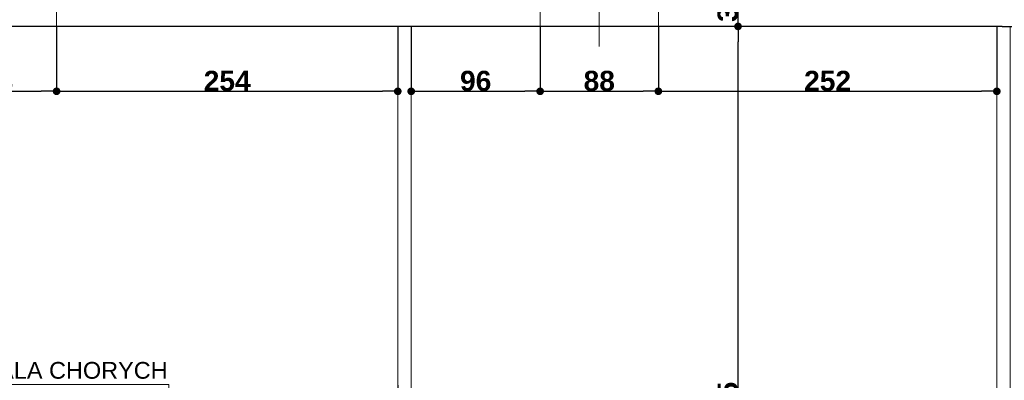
# Model space of a CAD drawing. Header units: millimetres. Extents: x 183299 to 1018155, y -286688 to 171278.
# Tile 91 of 100: x 442473 to 449804, y -109965 to -107276. Entities that reach past the tile are written whole.
import ezdxf
from ezdxf.enums import TextEntityAlignment as Align

# ---------------------------------------------------------------- set-up
doc = ezdxf.new("R2010")
doc.units = ezdxf.units.MM
doc.header["$MEASUREMENT"] = 0
for name, color, linetype in [('Elementy Modelu - Strefy', 7, 'Continuous'), ('inwentaryzacja_sciany', 7, 'Continuous'), ('Wymiarowanie - Ogólne', 7, 'Continuous'), ('Znaczniki Drzwi', 7, 'Continuous')]:
    doc.layers.add(name, color=color, linetype=linetype)
for name, color, linetype, lineweight in [('Elementy Modelu - Strefy_Nr_Pióra__6', 250, 'Continuous', 18), ('inwentaryzacja_sciany_Nr_Pióra__1', 7, 'Continuous', 13), ('Znaczniki Drzwi_Nr_Pióra__1', 7, 'Continuous', 13), ('Znaczniki Drzwi_Nr_Pióra__7', 7, 'Continuous', 35)]:
    doc.layers.add(name, color=color, linetype=linetype, lineweight=lineweight)
doc.styles.add('GENERATED_STYLE_1', font='arial.ttf')
doc.styles.add('GENERATED_STYLE_2', font='arialbd.ttf')
doc.styles.get("Standard").update_dxf_attribs({"font": 'txt', "bigfont": 'BIGFONT.SHX'})
doc.dimstyles.new('GENERATED_STYLE__1', dxfattribs={"dimtxt": 150, "dimasz": 114, "dimexe": 0.18, "dimexo": 0, "dimgap": 0.09, "dimtad": 1, "dimtih": 1, "dimtoh": 1, "dimdec": 0, "dimlfac": 0.1, "dimzin": 0, "dimdsep": 46, "dimtxsty": 'GENERATED_STYLE_2', "dimblk": 'ARROWHEAD_11', "dimblk1": 'ARROWHEAD_11', "dimblk2": 'ARROWHEAD_11', "dimcen": 0.09, "dimclrd": 256, "dimclre": 256, "dimclrt": 256, "dimazin": 0, "dimtfac": 1, "dimtdec": 4, "dimtmove": 0, "dimatfit": 3, "dimfxl": 1, "dimtolj": 1, "dimtzin": 0, "dimarcsym": 0})
doc.dimstyles.new('GENERATED_STYLE__2', dxfattribs={"dimtxt": 150, "dimasz": 114, "dimexe": 0.18, "dimexo": 0, "dimgap": 0.09, "dimtad": 1, "dimdec": 0, "dimlfac": 0.1, "dimzin": 0, "dimdsep": 46, "dimtxsty": 'GENERATED_STYLE_2', "dimblk": 'ARROWHEAD_11', "dimblk1": 'ARROWHEAD_11', "dimblk2": 'ARROWHEAD_11', "dimcen": 0.09, "dimclrd": 256, "dimclre": 256, "dimclrt": 256, "dimazin": 0, "dimtfac": 1, "dimtdec": 4, "dimtmove": 0, "dimatfit": 3, "dimfxl": 1, "dimtolj": 1, "dimtzin": 0, "dimarcsym": 0})

# ---------------------------------------------------------------- blocks, each defined once
blk = doc.blocks.new('SALA CHORYCH _E.13_135_2', base_point=(267547.1, -110292.3))
at = {"layer": 'Elementy Modelu - Strefy_Nr_Pióra__6', "linetype": 'Continuous'}
for p, q in [((266853.9, -110095.9), (268240.2, -110095.9)), ((266853.9, -110292.3), (266853.9, -110095.9)), ((268240.2, -110095.9), (268240.2, -110292.3)), ((268240.2, -110292.3), (266853.9, -110292.3)), ((266853.9, -110292.3), (268240.2, -110292.3)), ((266853.9, -110488.7), (266853.9, -110292.3)), ((268240.2, -110292.3), (268240.2, -110488.7)), ((268240.2, -110488.7), (266853.9, -110488.7)), ((266853.9, -110488.7), (268240.2, -110488.7)), ((266853.9, -110685.2), (266853.9, -110488.7)), ((268240.2, -110488.7), (268240.2, -110685.2)), ((268240.2, -110685.2), (266853.9, -110685.2))]:
    blk.add_line(p, q, dxfattribs=at)
at = {"linetype": 'Continuous', "flags": 1}
for tag in ['ROOM_AREA', 'ROOM_PERIM', 'ROOM_WALLS_SURF', 'ROOM_DOORS_SURF', 'ROOM_WINDS_SURF', 'ROOM_BASELEV', 'ROOM_HEIGHT', 'ROOM_NET_AREA', 'ROOM_REDUCED_AREA', 'ROOM_CALC_AREA', 'ROOM_VOLUME']:
    blk.add_attdef(tag, text='', height=2000, dxfattribs=at).set_placement((267547.1, -111325.4), align=Align.BOTTOM_LEFT)
at = {"layer": 'Elementy Modelu - Strefy_Nr_Pióra__6', "linetype": 'Continuous', "insert": (266903.9, -110320.9), "char_height": 125, "attachment_point": 1, "style": 'GENERATED_STYLE_1'}
blk.add_mtext('{A: 24,75 m2}', dxfattribs=at)
at = {"layer": 'Elementy Modelu - Strefy_Nr_Pióra__6', "style": 'GENERATED_STYLE_1'}
for tag, p in [('ROOM_NAME', (266853.9, -110090)), ('ROOM_NUMBER', (266903.9, -110286.4)), ('basec', (266903.9, -110679.2))]:
    blk.add_attdef(tag, text='', height=125, dxfattribs=at).set_placement(p, align=Align.BOTTOM_LEFT)
blk = doc.blocks.new('Znacznik O 12_241')
at = {"layer": 'Znaczniki Drzwi_Nr_Pióra__1', "linetype": 'Continuous'}
blk.add_line((0, -721.4), (0, 150), dxfattribs=at)
at = {"layer": 'Znaczniki Drzwi_Nr_Pióra__7', "linetype": 'Continuous', "char_height": 100, "attachment_point": 7, "rotation": 270, "style": 'GENERATED_STYLE_1'}
for s, insert in [('{210}', (-152.1, -272.3)), ('{88}', (47.9, -348.2))]:
    blk.add_mtext(s, dxfattribs=dict(at, insert=insert))
blk = doc.blocks.new('Ściana_677_2', base_point=(283725.1, -107125.8))
at = {"layer": 'inwentaryzacja_sciany_Nr_Pióra__1', "linetype": 'Continuous'}
for p, q in [((267405.1, -107215.8), (267405.1, -107425.8)), ((271005.1, -107215.8), (271005.1, -107425.8)), ((271885.1, -107215.8), (271885.1, -107425.8)), ((267405.1, -107425.8), (269945.1, -107425.8)), ((270045.1, -107425.8), (271005.1, -107425.8)), ((271885.1, -107425.8), (274405.1, -107425.8))]:
    blk.add_line(p, q, dxfattribs=at)
at = {"layer": 'Znaczniki Drzwi', "rotation": 180}
blk.add_blockref('Znacznik O 12_241', (271445.1, -107425.8), dxfattribs=at)
blk = doc.blocks.new('Ściana_683_2', base_point=(274505.1, -107125.8))
at = {"layer": 'inwentaryzacja_sciany_Nr_Pióra__1', "linetype": 'Continuous'}
for p, q in [((274405.1, -107425.8), (274405.1, -113075.8)), ((274505.1, -113075.8), (274505.1, -107425.8))]:
    blk.add_line(p, q, dxfattribs=at)
blk = doc.blocks.new('Ściana_684_2', base_point=(270045.1, -107125.8))
at = {"layer": 'inwentaryzacja_sciany_Nr_Pióra__1', "linetype": 'Continuous'}
for p, q in [((269945.1, -107425.8), (269945.1, -113075.8)), ((270045.1, -113075.8), (270045.1, -107425.8))]:
    blk.add_line(p, q, dxfattribs=at)
blk = doc.blocks.new('ARROWHEAD_11')
at = {"linetype": 'Continuous'}
blk.add_line((0, 0), (-1, 0), dxfattribs=at)
at = {"linetype": 'Continuous', "const_width": 0.25, "flags": 128}
blk.add_lwpolyline([(-0.125, 0, 1), (0.125, 0, 1)], format="xyb", close=True, dxfattribs=at)
blk = doc.blocks.new('*D5130')
at = {"layer": 'Defpoints', "color": 0}
for p in [(449788, -107326.3), (460277.9, -107326.3), (449788, -112976.3)]:
    blk.add_point(p, dxfattribs=at)
at = {"layer": 'Wymiarowanie - Ogólne', "linetype": 'Continuous', "lineweight": -2}
for p, q in [((449788, -107326.3), (460278.1, -107326.3)), ((460277.9, -112862.3), (460277.9, -107440.3)), ((449788, -112976.3), (460278.1, -112976.3))]:
    blk.add_line(p, q, dxfattribs=at)
at = {"layer": 'Wymiarowanie - Ogólne', "lineweight": -2, "xscale": 114, "yscale": 114, "zscale": 114}
for p, rotation in [((460277.9, -107326.3), 90), ((460277.9, -112976.3), 270)]:
    blk.add_blockref('ARROWHEAD_11', p, dxfattribs=dict(at, rotation=rotation))
at = {"layer": 'Wymiarowanie - Ogólne', "insert": (460201.3, -110151.3), "char_height": 150, "attachment_point": 5, "rotation": 90, "style": 'GENERATED_STYLE_2'}
blk.add_mtext('\\A1;565', dxfattribs=at)
blk = doc.blocks.new('*D5131')
at = {"layer": 'Defpoints', "color": 0}
for p in [(449788, -107026.3), (460277.9, -107026.3), (449788, -107326.3)]:
    blk.add_point(p, dxfattribs=at)
at = {"layer": 'Wymiarowanie - Ogólne', "linetype": 'Continuous', "lineweight": -2}
for p, q in [((449788, -107026.3), (460278.1, -107026.3)), ((460277.9, -107212.3), (460277.9, -107140.3)), ((449788, -107326.3), (460278.1, -107326.3))]:
    blk.add_line(p, q, dxfattribs=at)
at = {"layer": 'Wymiarowanie - Ogólne', "lineweight": -2, "xscale": 114, "yscale": 114, "zscale": 114}
for p, rotation in [((460277.9, -107026.3), 90), ((460277.9, -107326.3), 270)]:
    blk.add_blockref('ARROWHEAD_11', p, dxfattribs=dict(at, rotation=rotation))
at = {"layer": 'Wymiarowanie - Ogólne', "insert": (460201.3, -107176.3), "char_height": 150, "attachment_point": 5, "rotation": 90, "style": 'GENERATED_STYLE_2'}
blk.add_mtext('\\A1;30', dxfattribs=at)
blk = doc.blocks.new('*D5219')
at = {"layer": 'Defpoints', "color": 0}
for p in [(440908, -108101.3), (445288, -110001.3), (445288, -114605.7)]:
    blk.add_point(p, dxfattribs=at)
at = {"layer": 'Wymiarowanie - Ogólne', "linetype": 'Continuous', "lineweight": -2}
for p, q in [((440908, -108101.3), (440908, -114605.9)), ((445288, -110001.3), (445288, -114605.9)), ((441022, -114605.7), (445174, -114605.7))]:
    blk.add_line(p, q, dxfattribs=at)
at = {"layer": 'Wymiarowanie - Ogólne', "lineweight": -2, "xscale": 114, "yscale": 114, "zscale": 114, "rotation": 180}
blk.add_blockref('ARROWHEAD_11', (440908, -114605.7), dxfattribs=at)
at = {"layer": 'Wymiarowanie - Ogólne', "lineweight": -2, "xscale": 114, "yscale": 114, "zscale": 114}
blk.add_blockref('ARROWHEAD_11', (445288, -114605.7), dxfattribs=at)
at = {"layer": 'Wymiarowanie - Ogólne', "insert": (443098, -114529), "char_height": 150, "attachment_point": 5, "style": 'GENERATED_STYLE_2'}
blk.add_mtext('\\A1;438', dxfattribs=at)
blk = doc.blocks.new('*D5295')
at = {"layer": 'Defpoints', "color": 0}
for p in [(439308, -107326.3), (449788, -107326.3), (449788, -112976.3)]:
    blk.add_point(p, dxfattribs=at)
at = {"layer": 'Wymiarowanie - Ogólne', "linetype": 'Continuous', "lineweight": -2}
for p, q in [((449788, -107326.3), (439307.8, -107326.3)), ((439308, -112862.3), (439308, -107440.3)), ((449788, -112976.3), (439307.8, -112976.3))]:
    blk.add_line(p, q, dxfattribs=at)
at = {"layer": 'Wymiarowanie - Ogólne', "lineweight": -2, "xscale": 114, "yscale": 114, "zscale": 114}
for p, rotation in [((439308, -107326.3), 90), ((439308, -112976.3), 270)]:
    blk.add_blockref('ARROWHEAD_11', p, dxfattribs=dict(at, rotation=rotation))
at = {"layer": 'Wymiarowanie - Ogólne', "insert": (439231.4, -110151.3), "char_height": 150, "attachment_point": 5, "rotation": 90, "style": 'GENERATED_STYLE_2'}
blk.add_mtext('\\A1;565', dxfattribs=at)
blk = doc.blocks.new('*D5296')
at = {"layer": 'Defpoints', "color": 0}
for p in [(439308, -107026.3), (449788, -107026.3), (449788, -107326.3)]:
    blk.add_point(p, dxfattribs=at)
at = {"layer": 'Wymiarowanie - Ogólne', "linetype": 'Continuous', "lineweight": -2}
for p, q in [((449788, -107026.3), (439307.8, -107026.3)), ((439308, -107212.3), (439308, -107140.3)), ((449788, -107326.3), (439307.8, -107326.3))]:
    blk.add_line(p, q, dxfattribs=at)
at = {"layer": 'Wymiarowanie - Ogólne', "lineweight": -2, "xscale": 114, "yscale": 114, "zscale": 114}
for p, rotation in [((439308, -107026.3), 90), ((439308, -107326.3), 270)]:
    blk.add_blockref('ARROWHEAD_11', p, dxfattribs=dict(at, rotation=rotation))
at = {"layer": 'Wymiarowanie - Ogólne', "insert": (439231.4, -107176.3), "char_height": 150, "attachment_point": 5, "rotation": 90, "style": 'GENERATED_STYLE_2'}
blk.add_mtext('\\A1;30', dxfattribs=at)
blk = doc.blocks.new('*D6433')
at = {"layer": 'Defpoints', "color": 0}
for p in [(441868, -107326.3), (442748, -107326.3), (442748, -107810.2)]:
    blk.add_point(p, dxfattribs=at)
at = {"layer": 'Wymiarowanie - Ogólne', "linetype": 'Continuous', "lineweight": -2}
for p, q in [((441868, -107326.3), (441868, -107810.4)), ((442748, -107326.3), (442748, -107810.4)), ((441982, -107810.2), (442634, -107810.2))]:
    blk.add_line(p, q, dxfattribs=at)
at = {"layer": 'Wymiarowanie - Ogólne', "lineweight": -2, "xscale": 114, "yscale": 114, "zscale": 114, "rotation": 180}
blk.add_blockref('ARROWHEAD_11', (441868, -107810.2), dxfattribs=at)
at = {"layer": 'Wymiarowanie - Ogólne', "lineweight": -2, "xscale": 114, "yscale": 114, "zscale": 114}
blk.add_blockref('ARROWHEAD_11', (442748, -107810.2), dxfattribs=at)
at = {"layer": 'Wymiarowanie - Ogólne', "insert": (442308, -107733.4), "char_height": 150, "attachment_point": 5, "style": 'GENERATED_STYLE_2'}
blk.add_mtext('\\A1;88', dxfattribs=at)
blk = doc.blocks.new('*D6434')
at = {"layer": 'Defpoints', "color": 0}
for p in [(442748, -107326.3), (445288, -107326.3), (445288, -107810.2)]:
    blk.add_point(p, dxfattribs=at)
at = {"layer": 'Wymiarowanie - Ogólne', "linetype": 'Continuous', "lineweight": -2}
for p, q in [((442748, -107326.3), (442748, -107810.4)), ((445288, -107326.3), (445288, -107810.4)), ((442862, -107810.2), (445174, -107810.2))]:
    blk.add_line(p, q, dxfattribs=at)
at = {"layer": 'Wymiarowanie - Ogólne', "lineweight": -2, "xscale": 114, "yscale": 114, "zscale": 114, "rotation": 180}
blk.add_blockref('ARROWHEAD_11', (442748, -107810.2), dxfattribs=at)
at = {"layer": 'Wymiarowanie - Ogólne', "lineweight": -2, "xscale": 114, "yscale": 114, "zscale": 114}
blk.add_blockref('ARROWHEAD_11', (445288, -107810.2), dxfattribs=at)
at = {"layer": 'Wymiarowanie - Ogólne', "insert": (444018, -107733.6), "char_height": 150, "attachment_point": 5, "style": 'GENERATED_STYLE_2'}
blk.add_mtext('\\A1;254', dxfattribs=at)
blk = doc.blocks.new('*D6435')
at = {"layer": 'Defpoints', "color": 0}
for p in [(445388, -107326.3), (446348, -107326.3), (446348, -107810.2)]:
    blk.add_point(p, dxfattribs=at)
at = {"layer": 'Wymiarowanie - Ogólne', "linetype": 'Continuous', "lineweight": -2}
for p, q in [((445388, -107326.3), (445388, -107810.4)), ((446348, -107326.3), (446348, -107810.4)), ((445502, -107810.2), (446234, -107810.2))]:
    blk.add_line(p, q, dxfattribs=at)
at = {"layer": 'Wymiarowanie - Ogólne', "lineweight": -2, "xscale": 114, "yscale": 114, "zscale": 114, "rotation": 180}
blk.add_blockref('ARROWHEAD_11', (445388, -107810.2), dxfattribs=at)
at = {"layer": 'Wymiarowanie - Ogólne', "lineweight": -2, "xscale": 114, "yscale": 114, "zscale": 114}
blk.add_blockref('ARROWHEAD_11', (446348, -107810.2), dxfattribs=at)
at = {"layer": 'Wymiarowanie - Ogólne', "insert": (445868, -107733.4), "char_height": 150, "attachment_point": 5, "style": 'GENERATED_STYLE_2'}
blk.add_mtext('\\A1;96', dxfattribs=at)
blk = doc.blocks.new('*D6436')
at = {"layer": 'Defpoints', "color": 0}
for p in [(446348, -107326.3), (447228, -107326.3), (447228, -107810.2)]:
    blk.add_point(p, dxfattribs=at)
at = {"layer": 'Wymiarowanie - Ogólne', "linetype": 'Continuous', "lineweight": -2}
for p, q in [((446348, -107326.3), (446348, -107810.4)), ((447228, -107326.3), (447228, -107810.4)), ((446462, -107810.2), (447114, -107810.2))]:
    blk.add_line(p, q, dxfattribs=at)
at = {"layer": 'Wymiarowanie - Ogólne', "lineweight": -2, "xscale": 114, "yscale": 114, "zscale": 114, "rotation": 180}
blk.add_blockref('ARROWHEAD_11', (446348, -107810.2), dxfattribs=at)
at = {"layer": 'Wymiarowanie - Ogólne', "lineweight": -2, "xscale": 114, "yscale": 114, "zscale": 114}
blk.add_blockref('ARROWHEAD_11', (447228, -107810.2), dxfattribs=at)
at = {"layer": 'Wymiarowanie - Ogólne', "insert": (446788, -107733.4), "char_height": 150, "attachment_point": 5, "style": 'GENERATED_STYLE_2'}
blk.add_mtext('\\A1;88', dxfattribs=at)
blk = doc.blocks.new('*D6437')
at = {"layer": 'Defpoints', "color": 0}
for p in [(447228, -107326.3), (449748, -107326.3), (449748, -107810.2)]:
    blk.add_point(p, dxfattribs=at)
at = {"layer": 'Wymiarowanie - Ogólne', "linetype": 'Continuous', "lineweight": -2}
for p, q in [((447228, -107326.3), (447228, -107810.4)), ((449748, -107326.3), (449748, -107810.4)), ((447342, -107810.2), (449634, -107810.2))]:
    blk.add_line(p, q, dxfattribs=at)
at = {"layer": 'Wymiarowanie - Ogólne', "lineweight": -2, "xscale": 114, "yscale": 114, "zscale": 114, "rotation": 180}
blk.add_blockref('ARROWHEAD_11', (447228, -107810.2), dxfattribs=at)
at = {"layer": 'Wymiarowanie - Ogólne', "lineweight": -2, "xscale": 114, "yscale": 114, "zscale": 114}
blk.add_blockref('ARROWHEAD_11', (449748, -107810.2), dxfattribs=at)
at = {"layer": 'Wymiarowanie - Ogólne', "insert": (448488, -107733.6), "char_height": 150, "attachment_point": 5, "style": 'GENERATED_STYLE_2'}
blk.add_mtext('\\A1;252', dxfattribs=at)
blk = doc.blocks.new('*D6476')
at = {"layer": 'Defpoints', "color": 0}
for p in [(447821.3, -107326.3), (449788, -107326.3), (445388, -112976.3)]:
    blk.add_point(p, dxfattribs=at)
at = {"layer": 'Wymiarowanie - Ogólne', "linetype": 'Continuous', "lineweight": -2}
for p, q in [((449788, -107326.3), (447821.1, -107326.3)), ((447821.3, -112862.3), (447821.3, -107440.3)), ((445388, -112976.3), (447821.5, -112976.3))]:
    blk.add_line(p, q, dxfattribs=at)
at = {"layer": 'Wymiarowanie - Ogólne', "lineweight": -2, "xscale": 114, "yscale": 114, "zscale": 114}
for p, rotation in [((447821.3, -107326.3), 90), ((447821.3, -112976.3), 270)]:
    blk.add_blockref('ARROWHEAD_11', p, dxfattribs=dict(at, rotation=rotation))
at = {"layer": 'Wymiarowanie - Ogólne', "insert": (447744.7, -110151.3), "char_height": 150, "attachment_point": 5, "rotation": 90, "style": 'GENERATED_STYLE_2'}
blk.add_mtext('\\A1;565', dxfattribs=at)
blk = doc.blocks.new('*D6477')
at = {"layer": 'Defpoints', "color": 0}
for p in [(447821.3, -107026.3), (449788, -107026.3), (449788, -107326.3)]:
    blk.add_point(p, dxfattribs=at)
at = {"layer": 'Wymiarowanie - Ogólne', "linetype": 'Continuous', "lineweight": -2}
for p, q in [((449788, -107026.3), (447821.1, -107026.3)), ((447821.3, -107212.3), (447821.3, -107140.3)), ((449788, -107326.3), (447821.1, -107326.3))]:
    blk.add_line(p, q, dxfattribs=at)
at = {"layer": 'Wymiarowanie - Ogólne', "lineweight": -2, "xscale": 114, "yscale": 114, "zscale": 114}
for p, rotation in [((447821.3, -107026.3), 90), ((447821.3, -107326.3), 270)]:
    blk.add_blockref('ARROWHEAD_11', p, dxfattribs=dict(at, rotation=rotation))
at = {"layer": 'Wymiarowanie - Ogólne', "insert": (447744.7, -107176.3), "char_height": 150, "attachment_point": 5, "rotation": 90, "style": 'GENERATED_STYLE_2'}
blk.add_mtext('\\A1;30', dxfattribs=at)

msp = doc.modelspace()

# ---------------------------------------------------------------- block references
at = {"layer": 'Elementy Modelu - Strefy', "linetype": 'Continuous'}
ref = msp.add_blockref('SALA CHORYCH _E.13_135_2', (442889.95703, -110192.86216), dxfattribs=at)
ref.add_attrib('ROOM_NAME', 'SALA CHORYCH', dxfattribs={"layer": 'Elementy Modelu - Strefy_Nr_Pióra__6', "color": 5, "linetype": 'Continuous', "height": 125, "style": 'GENERATED_STYLE_1'}).set_placement((442196.81365, -109990.51981), align=Align.BOTTOM_LEFT)
ref.add_attrib('ROOM_NUMBER', 'E.13', dxfattribs={"layer": 'Elementy Modelu - Strefy_Nr_Pióra__6', "color": 5, "linetype": 'Continuous', "height": 125, "style": 'GENERATED_STYLE_1'}).set_placement((442246.81365, -110186.94838), align=Align.BOTTOM_LEFT)
ref.add_attrib('basec', 'WYKŁADZINA', dxfattribs={"layer": 'Elementy Modelu - Strefy_Nr_Pióra__6', "color": 5, "linetype": 'Continuous', "height": 125, "style": 'GENERATED_STYLE_1'}).set_placement((442246.81365, -110579.80552), align=Align.BOTTOM_LEFT)
at = {"layer": 'inwentaryzacja_sciany'}
for name, p in [('Ściana_677_2', (459067.95206, -107026.32699)), ('Ściana_684_2', (445387.95206, -107026.32699)), ('Ściana_683_2', (449847.95206, -107026.32699))]:
    msp.add_blockref(name, p, dxfattribs=at)

# ---------------------------------------------------------------- dimensions: what is measured, and where the dimension line sits
at = {"layer": 'Wymiarowanie - Ogólne', "linetype": 'Continuous'}
for base, p1, p2, picture, middle in [((439307.95206, -107026.32699), (449787.95206, -107326.32699), (449787.95206, -107026.32699), '*D5296', (439231.36206, -107176.32699)), ((447821.31681, -107026.32699), (449787.95206, -107326.32699), (449787.95206, -107026.32699), '*D6477', (447744.72681, -107176.32699)), ((460277.88078, -107026.32699), (449787.95206, -107326.32699), (449787.95206, -107026.32699), '*D5131', (460201.29078, -107176.32699)), ((439307.95206, -107326.32699), (449787.95206, -112976.32699), (449787.95206, -107326.32699), '*D5295', (439231.36206, -110151.32699)), ((447821.31681, -107326.32699), (445387.95206, -112976.32699), (449787.95206, -107326.32699), '*D6476', (447744.72681, -110151.32699)), ((460277.88078, -107326.32699), (449787.95206, -112976.32699), (449787.95206, -107326.32699), '*D5130', (460201.29078, -110151.32699))]:
    dim = msp.add_linear_dim(base=base, p1=p1, p2=p2, angle=90, dimstyle='GENERATED_STYLE__2', dxfattribs=at)
    dim.commit()
    dim.dimension.update_dxf_attribs({"geometry": picture, "text_midpoint": middle})
for base, p1, p2, picture, middle in [((442747.95206, -107810.18373), (441867.95206, -107326.32699), (442747.95206, -107326.32699), '*D6433', (442307.95206, -107733.44373)), ((445287.95206, -107810.18373), (442747.95206, -107326.32699), (445287.95206, -107326.32699), '*D6434', (444017.95206, -107733.59373)), ((446347.95206, -107810.18373), (445387.95206, -107326.32699), (446347.95206, -107326.32699), '*D6435', (445867.95206, -107733.44373)), ((447227.95206, -107810.18373), (446347.95206, -107326.32699), (447227.95206, -107326.32699), '*D6436', (446787.95206, -107733.44373)), ((449747.95206, -107810.18373), (447227.95206, -107326.32699), (449747.95206, -107326.32699), '*D6437', (448487.95206, -107733.59373)), ((445287.95206, -114605.69812), (440907.95206, -108101.32699), (445287.95206, -110001.32699), '*D5219', (443097.95206, -114528.95812))]:
    dim = msp.add_linear_dim(base=base, p1=p1, p2=p2, dimstyle='GENERATED_STYLE__1', dxfattribs=at)
    dim.commit()
    dim.dimension.update_dxf_attribs({"geometry": picture, "text_midpoint": middle})

doc.saveas('drawing.dxf')
